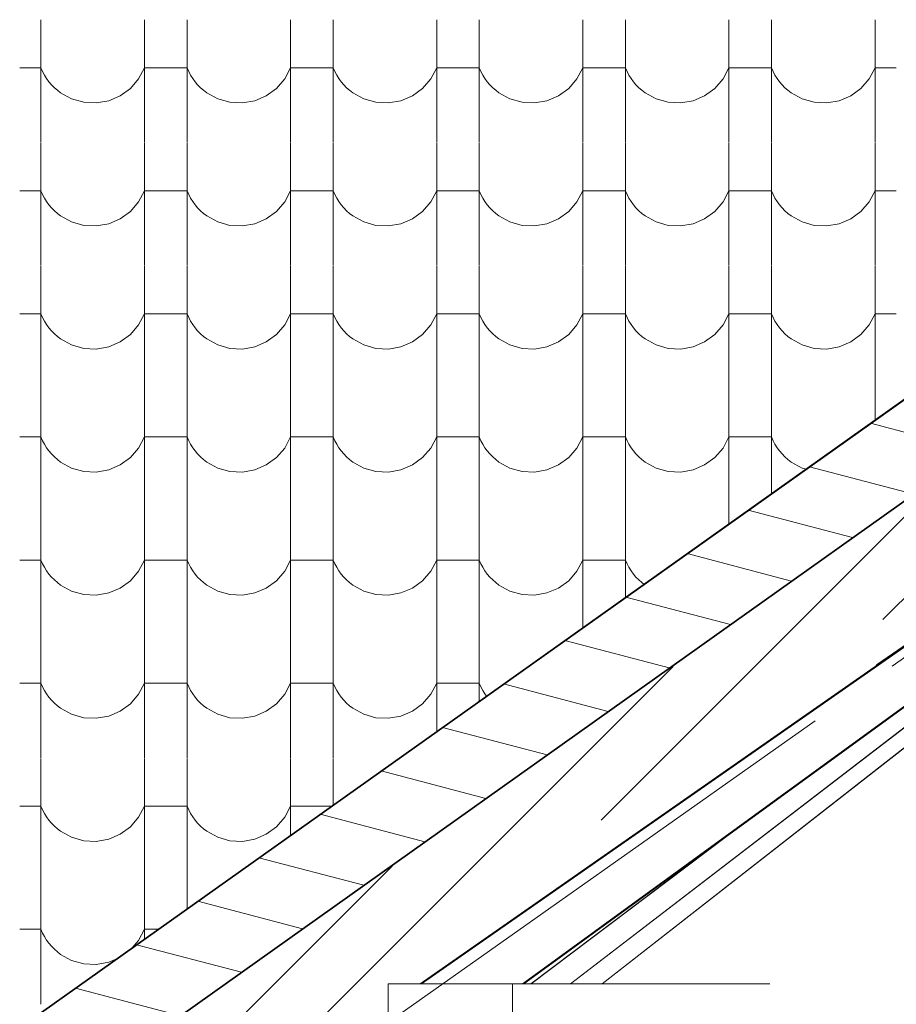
# Model space of a CAD drawing. Header units: millimetres. Extents: x -20699 to 32021, y -4298 to 11971.
# Tile 68 of 74: x -6785 to -5795, y 9107 to 10219. Entities that reach past the tile are written whole.
import ezdxf

# ---------------------------------------------------------------- set-up
doc = ezdxf.new("R2010")
doc.units = ezdxf.units.MM
doc.header["$MEASUREMENT"] = 0
for name, color, linetype in [('A-A_1_Bourané_Konstrukce - krov', 7, 'Continuous'), ('A-A_1_Bourané_Konstrukce - střechy a skořepiny', 7, 'Continuous'), ('A-A_1_Bourané_Kresby a obrázky', 7, 'Continuous'), ('A-A_1_Bourané_Situace - terén', 7, 'Continuous'), ('A-A_1_Bourané_Výplně - Povrchové', 7, 'Continuous'), ('A-A_1_Konstrukce - střechy a skořepiny', 7, 'Continuous')]:
    doc.layers.add(name, color=color, linetype=linetype)

# ---------------------------------------------------------------- blocks, each defined once
blk = doc.blocks.new('*X1', base_point=(-21954.7, -8431.5))
at = {"layer": 'A-A_1_Bourané_Výplně - Povrchové', "color": 251, "linetype": 'Continuous', "lineweight": 20, "true_color": 0x6a6a6a}
for p, q in [((-6760.9, 10218.5), (-6760.9, 10080)), ((-6643.9, 10218.5), (-6643.9, 10080)), ((-6595.9, 10218.5), (-6595.9, 10080)), ((-6478.9, 10218.5), (-6478.9, 10080)), ((-6430.9, 10218.5), (-6430.9, 10080)), ((-6313.9, 10218.5), (-6313.9, 10080)), ((-6265.9, 10218.5), (-6265.9, 10080)), ((-6148.9, 10218.5), (-6148.9, 10080)), ((-6100.9, 10218.5), (-6100.9, 10080)), ((-5983.9, 10218.5), (-5983.9, 10080)), ((-5935.9, 10218.5), (-5935.9, 10080)), ((-5818.9, 10218.5), (-5818.9, 10080)), ((-6760.9, 10164.5), (-6784.9, 10164.5)), ((-6760.9, 10164.5), (-6759, 10160.3)), ((-6650.6, 10152), (-6643.9, 10164.5)), ((-6619.9, 10164.5), (-6643.9, 10164.5)), ((-6595.9, 10164.5), (-6619.9, 10164.5)), ((-6595.9, 10164.5), (-6594, 10160.3)), ((-6485.6, 10152), (-6478.9, 10164.5)), ((-6454.9, 10164.5), (-6478.9, 10164.5)), ((-6430.9, 10164.5), (-6454.9, 10164.5)), ((-6430.9, 10164.5), (-6429, 10160.3)), ((-6320.6, 10152), (-6313.9, 10164.5)), ((-6289.9, 10164.5), (-6313.9, 10164.5)), ((-6265.9, 10164.5), (-6289.9, 10164.5)), ((-6265.9, 10164.5), (-6264, 10160.3)), ((-6155.6, 10152), (-6148.9, 10164.5)), ((-6124.9, 10164.5), (-6148.9, 10164.5)), ((-6100.9, 10164.5), (-6124.9, 10164.5)), ((-6100.9, 10164.5), (-6099, 10160.3)), ((-5990.6, 10152), (-5983.9, 10164.5)), ((-5959.9, 10164.5), (-5983.9, 10164.5)), ((-5935.9, 10164.5), (-5959.9, 10164.5)), ((-5935.9, 10164.5), (-5934, 10160.3)), ((-5825.6, 10152), (-5818.9, 10164.5)), ((-5794.9, 10164.5), (-5818.9, 10164.5)), ((-6759, 10160.3), (-6756.9, 10156.3)), ((-6756.9, 10156.3), (-6754.5, 10152.4)), ((-6594, 10160.3), (-6591.9, 10156.3)), ((-6591.9, 10156.3), (-6589.5, 10152.4)), ((-6429, 10160.3), (-6426.9, 10156.3)), ((-6426.9, 10156.3), (-6424.5, 10152.4)), ((-6264, 10160.3), (-6261.9, 10156.3)), ((-6261.9, 10156.3), (-6259.5, 10152.4)), ((-6099, 10160.3), (-6096.9, 10156.3)), ((-6096.9, 10156.3), (-6094.5, 10152.4)), ((-5934, 10160.3), (-5931.9, 10156.3)), ((-5931.9, 10156.3), (-5929.5, 10152.4)), ((-6754.5, 10152.4), (-6751.8, 10148.7)), ((-6751.8, 10148.7), (-6748.9, 10145.3)), ((-6748.9, 10145.3), (-6745.7, 10142)), ((-6745.7, 10142), (-6742.3, 10139)), ((-6659.9, 10141.2), (-6650.6, 10152)), ((-6589.5, 10152.4), (-6586.8, 10148.7)), ((-6586.8, 10148.7), (-6583.9, 10145.3)), ((-6583.9, 10145.3), (-6580.7, 10142)), ((-6580.7, 10142), (-6577.3, 10139)), ((-6494.9, 10141.2), (-6485.6, 10152)), ((-6424.5, 10152.4), (-6421.8, 10148.7)), ((-6421.8, 10148.7), (-6418.9, 10145.3)), ((-6418.9, 10145.3), (-6415.7, 10142)), ((-6415.7, 10142), (-6412.3, 10139)), ((-6329.9, 10141.2), (-6320.6, 10152)), ((-6259.5, 10152.4), (-6256.8, 10148.7)), ((-6256.8, 10148.7), (-6253.9, 10145.3)), ((-6253.9, 10145.3), (-6250.7, 10142)), ((-6250.7, 10142), (-6247.3, 10139)), ((-6164.9, 10141.2), (-6155.6, 10152)), ((-6094.5, 10152.4), (-6091.8, 10148.7)), ((-6091.8, 10148.7), (-6088.9, 10145.3)), ((-6088.9, 10145.3), (-6085.7, 10142)), ((-6085.7, 10142), (-6082.3, 10139)), ((-5999.9, 10141.2), (-5990.6, 10152)), ((-5929.5, 10152.4), (-5926.8, 10148.7)), ((-5926.8, 10148.7), (-5923.9, 10145.3)), ((-5923.9, 10145.3), (-5920.7, 10142)), ((-5920.7, 10142), (-5917.3, 10139)), ((-5834.9, 10141.2), (-5825.6, 10152)), ((-6742.3, 10139), (-6738.7, 10136.2)), ((-6738.7, 10136.2), (-6726.2, 10129.4)), ((-6684.4, 10127.3), (-6671.4, 10132.9)), ((-6671.4, 10132.9), (-6659.9, 10141.2)), ((-6577.3, 10139), (-6573.7, 10136.2)), ((-6573.7, 10136.2), (-6561.2, 10129.4)), ((-6519.4, 10127.3), (-6506.4, 10132.9)), ((-6506.4, 10132.9), (-6494.9, 10141.2)), ((-6412.3, 10139), (-6408.7, 10136.2)), ((-6408.7, 10136.2), (-6396.2, 10129.4)), ((-6354.4, 10127.3), (-6341.4, 10132.9)), ((-6341.4, 10132.9), (-6329.9, 10141.2)), ((-6247.3, 10139), (-6243.7, 10136.2)), ((-6243.7, 10136.2), (-6231.2, 10129.4)), ((-6189.4, 10127.3), (-6176.4, 10132.9)), ((-6176.4, 10132.9), (-6164.9, 10141.2)), ((-6082.3, 10139), (-6078.7, 10136.2)), ((-6078.7, 10136.2), (-6066.2, 10129.4)), ((-6024.4, 10127.3), (-6011.4, 10132.9)), ((-6011.4, 10132.9), (-5999.9, 10141.2)), ((-5917.3, 10139), (-5913.7, 10136.2)), ((-5913.7, 10136.2), (-5901.2, 10129.4)), ((-5859.4, 10127.3), (-5846.4, 10132.9)), ((-5846.4, 10132.9), (-5834.9, 10141.2)), ((-6726.2, 10129.4), (-6712.6, 10125.5)), ((-6712.6, 10125.5), (-6698.4, 10124.8)), ((-6698.4, 10124.8), (-6684.4, 10127.3)), ((-6561.2, 10129.4), (-6547.6, 10125.5)), ((-6547.6, 10125.5), (-6533.4, 10124.8)), ((-6533.4, 10124.8), (-6519.4, 10127.3)), ((-6396.2, 10129.4), (-6382.6, 10125.5)), ((-6382.6, 10125.5), (-6368.4, 10124.8)), ((-6368.4, 10124.8), (-6354.4, 10127.3)), ((-6231.2, 10129.4), (-6217.6, 10125.5)), ((-6217.6, 10125.5), (-6203.4, 10124.8)), ((-6203.4, 10124.8), (-6189.4, 10127.3)), ((-6066.2, 10129.4), (-6052.6, 10125.5)), ((-6052.6, 10125.5), (-6038.4, 10124.8)), ((-6038.4, 10124.8), (-6024.4, 10127.3)), ((-5901.2, 10129.4), (-5887.6, 10125.5)), ((-5887.6, 10125.5), (-5873.4, 10124.8)), ((-5873.4, 10124.8), (-5859.4, 10127.3)), ((-6760.9, 10079.5), (-6760.9, 9941)), ((-6643.9, 10079.5), (-6643.9, 9941)), ((-6595.9, 10079.5), (-6595.9, 9941)), ((-6478.9, 10079.5), (-6478.9, 9941)), ((-6430.9, 10079.5), (-6430.9, 9941)), ((-6313.9, 10079.5), (-6313.9, 9941)), ((-6265.9, 10079.5), (-6265.9, 9941)), ((-6148.9, 10079.5), (-6148.9, 9941)), ((-6100.9, 10079.5), (-6100.9, 9941)), ((-5983.9, 10079.5), (-5983.9, 9941)), ((-5935.9, 10079.5), (-5935.9, 9941)), ((-5818.9, 10079.5), (-5818.9, 9941)), ((-6760.9, 10025.5), (-6784.9, 10025.5)), ((-6760.9, 10025.5), (-6759, 10021.3)), ((-6759, 10021.3), (-6756.9, 10017.3)), ((-6650.6, 10013), (-6643.9, 10025.5)), ((-6619.9, 10025.5), (-6643.9, 10025.5)), ((-6595.9, 10025.5), (-6619.9, 10025.5)), ((-6595.9, 10025.5), (-6594, 10021.3)), ((-6594, 10021.3), (-6591.9, 10017.3)), ((-6485.6, 10013), (-6478.9, 10025.5)), ((-6454.9, 10025.5), (-6478.9, 10025.5)), ((-6430.9, 10025.5), (-6454.9, 10025.5)), ((-6430.9, 10025.5), (-6429, 10021.3)), ((-6429, 10021.3), (-6426.9, 10017.3)), ((-6320.6, 10013), (-6313.9, 10025.5)), ((-6289.9, 10025.5), (-6313.9, 10025.5)), ((-6265.9, 10025.5), (-6289.9, 10025.5)), ((-6265.9, 10025.5), (-6264, 10021.3)), ((-6264, 10021.3), (-6261.9, 10017.3)), ((-6155.6, 10013), (-6148.9, 10025.5)), ((-6124.9, 10025.5), (-6148.9, 10025.5)), ((-6100.9, 10025.5), (-6124.9, 10025.5)), ((-6100.9, 10025.5), (-6099, 10021.3)), ((-6099, 10021.3), (-6096.9, 10017.3)), ((-5990.6, 10013), (-5983.9, 10025.5)), ((-5959.9, 10025.5), (-5983.9, 10025.5)), ((-5935.9, 10025.5), (-5959.9, 10025.5)), ((-5935.9, 10025.5), (-5934, 10021.3)), ((-5934, 10021.3), (-5931.9, 10017.3)), ((-5825.6, 10013), (-5818.9, 10025.5)), ((-5794.9, 10025.5), (-5818.9, 10025.5)), ((-6756.9, 10017.3), (-6754.5, 10013.4)), ((-6754.5, 10013.4), (-6751.8, 10009.7)), ((-6751.8, 10009.7), (-6748.9, 10006.3)), ((-6659.9, 10002.2), (-6650.6, 10013)), ((-6591.9, 10017.3), (-6589.5, 10013.4)), ((-6589.5, 10013.4), (-6586.8, 10009.7)), ((-6586.8, 10009.7), (-6583.9, 10006.3)), ((-6494.9, 10002.2), (-6485.6, 10013)), ((-6426.9, 10017.3), (-6424.5, 10013.4)), ((-6424.5, 10013.4), (-6421.8, 10009.7)), ((-6421.8, 10009.7), (-6418.9, 10006.3)), ((-6329.9, 10002.2), (-6320.6, 10013)), ((-6261.9, 10017.3), (-6259.5, 10013.4)), ((-6259.5, 10013.4), (-6256.8, 10009.7)), ((-6256.8, 10009.7), (-6253.9, 10006.3)), ((-6164.9, 10002.2), (-6155.6, 10013)), ((-6096.9, 10017.3), (-6094.5, 10013.4)), ((-6094.5, 10013.4), (-6091.8, 10009.7)), ((-6091.8, 10009.7), (-6088.9, 10006.3)), ((-5999.9, 10002.2), (-5990.6, 10013)), ((-5931.9, 10017.3), (-5929.5, 10013.4)), ((-5929.5, 10013.4), (-5926.8, 10009.7)), ((-5926.8, 10009.7), (-5923.9, 10006.3)), ((-5834.9, 10002.2), (-5825.6, 10013)), ((-6748.9, 10006.3), (-6745.7, 10003)), ((-6745.7, 10003), (-6742.3, 10000)), ((-6742.3, 10000), (-6738.7, 9997.2)), ((-6738.7, 9997.2), (-6726.2, 9990.4)), ((-6671.4, 9993.9), (-6659.9, 10002.2)), ((-6583.9, 10006.3), (-6580.7, 10003)), ((-6580.7, 10003), (-6577.3, 10000)), ((-6577.3, 10000), (-6573.7, 9997.2)), ((-6573.7, 9997.2), (-6561.2, 9990.4)), ((-6506.4, 9993.9), (-6494.9, 10002.2)), ((-6418.9, 10006.3), (-6415.7, 10003)), ((-6415.7, 10003), (-6412.3, 10000)), ((-6412.3, 10000), (-6408.7, 9997.2)), ((-6408.7, 9997.2), (-6396.2, 9990.4)), ((-6341.4, 9993.9), (-6329.9, 10002.2)), ((-6253.9, 10006.3), (-6250.7, 10003)), ((-6250.7, 10003), (-6247.3, 10000)), ((-6247.3, 10000), (-6243.7, 9997.2)), ((-6243.7, 9997.2), (-6231.2, 9990.4)), ((-6176.4, 9993.9), (-6164.9, 10002.2)), ((-6088.9, 10006.3), (-6085.7, 10003)), ((-6085.7, 10003), (-6082.3, 10000)), ((-6082.3, 10000), (-6078.7, 9997.2)), ((-6078.7, 9997.2), (-6066.2, 9990.4)), ((-6011.4, 9993.9), (-5999.9, 10002.2)), ((-5923.9, 10006.3), (-5920.7, 10003)), ((-5920.7, 10003), (-5917.3, 10000)), ((-5917.3, 10000), (-5913.7, 9997.2)), ((-5913.7, 9997.2), (-5901.2, 9990.4)), ((-5846.4, 9993.9), (-5834.9, 10002.2)), ((-6726.2, 9990.4), (-6712.6, 9986.5)), ((-6712.6, 9986.5), (-6698.4, 9985.8)), ((-6698.4, 9985.8), (-6684.4, 9988.3)), ((-6684.4, 9988.3), (-6671.4, 9993.9)), ((-6561.2, 9990.4), (-6547.6, 9986.5)), ((-6547.6, 9986.5), (-6533.4, 9985.8)), ((-6533.4, 9985.8), (-6519.4, 9988.3)), ((-6519.4, 9988.3), (-6506.4, 9993.9)), ((-6396.2, 9990.4), (-6382.6, 9986.5)), ((-6382.6, 9986.5), (-6368.4, 9985.8)), ((-6368.4, 9985.8), (-6354.4, 9988.3)), ((-6354.4, 9988.3), (-6341.4, 9993.9)), ((-6231.2, 9990.4), (-6217.6, 9986.5)), ((-6217.6, 9986.5), (-6203.4, 9985.8)), ((-6203.4, 9985.8), (-6189.4, 9988.3)), ((-6189.4, 9988.3), (-6176.4, 9993.9)), ((-6066.2, 9990.4), (-6052.6, 9986.5)), ((-6052.6, 9986.5), (-6038.4, 9985.8)), ((-6038.4, 9985.8), (-6024.4, 9988.3)), ((-6024.4, 9988.3), (-6011.4, 9993.9)), ((-5901.2, 9990.4), (-5887.6, 9986.5)), ((-5887.6, 9986.5), (-5873.4, 9985.8)), ((-5873.4, 9985.8), (-5859.4, 9988.3)), ((-5859.4, 9988.3), (-5846.4, 9993.9)), ((-6760.9, 9940.5), (-6760.9, 9802)), ((-6643.9, 9940.5), (-6643.9, 9802)), ((-6595.9, 9940.5), (-6595.9, 9802)), ((-6478.9, 9940.5), (-6478.9, 9802)), ((-6430.9, 9940.5), (-6430.9, 9802)), ((-6313.9, 9940.5), (-6313.9, 9802)), ((-6265.9, 9940.5), (-6265.9, 9802)), ((-6148.9, 9940.5), (-6148.9, 9802)), ((-6100.9, 9940.5), (-6100.9, 9802)), ((-5983.9, 9940.5), (-5983.9, 9802)), ((-5935.9, 9940.5), (-5935.9, 9802)), ((-5818.9, 9940.5), (-5818.9, 9802)), ((-6760.9, 9886.5), (-6784.9, 9886.5)), ((-6760.9, 9886.5), (-6759, 9882.3)), ((-6650.6, 9874), (-6643.9, 9886.5)), ((-6619.9, 9886.5), (-6643.9, 9886.5)), ((-6595.9, 9886.5), (-6619.9, 9886.5)), ((-6595.9, 9886.5), (-6594, 9882.3)), ((-6485.6, 9874), (-6478.9, 9886.5)), ((-6454.9, 9886.5), (-6478.9, 9886.5)), ((-6430.9, 9886.5), (-6454.9, 9886.5)), ((-6430.9, 9886.5), (-6429, 9882.3)), ((-6320.6, 9874), (-6313.9, 9886.5)), ((-6289.9, 9886.5), (-6313.9, 9886.5)), ((-6265.9, 9886.5), (-6289.9, 9886.5)), ((-6265.9, 9886.5), (-6264, 9882.3)), ((-6155.6, 9874), (-6148.9, 9886.5)), ((-6124.9, 9886.5), (-6148.9, 9886.5)), ((-6100.9, 9886.5), (-6124.9, 9886.5)), ((-6100.9, 9886.5), (-6099, 9882.3)), ((-5990.6, 9874), (-5983.9, 9886.5)), ((-5959.9, 9886.5), (-5983.9, 9886.5)), ((-5935.9, 9886.5), (-5959.9, 9886.5)), ((-5935.9, 9886.5), (-5934, 9882.3)), ((-5825.6, 9874), (-5818.9, 9886.5)), ((-5794.9, 9886.5), (-5818.9, 9886.5)), ((-6759, 9882.3), (-6756.9, 9878.3)), ((-6756.9, 9878.3), (-6754.5, 9874.4)), ((-6594, 9882.3), (-6591.9, 9878.3)), ((-6591.9, 9878.3), (-6589.5, 9874.4)), ((-6429, 9882.3), (-6426.9, 9878.3)), ((-6426.9, 9878.3), (-6424.5, 9874.4)), ((-6264, 9882.3), (-6261.9, 9878.3)), ((-6261.9, 9878.3), (-6259.5, 9874.4)), ((-6099, 9882.3), (-6096.9, 9878.3)), ((-6096.9, 9878.3), (-6094.5, 9874.4)), ((-5934, 9882.3), (-5931.9, 9878.3)), ((-5931.9, 9878.3), (-5929.5, 9874.4)), ((-6754.5, 9874.4), (-6751.8, 9870.7)), ((-6751.8, 9870.7), (-6748.9, 9867.3)), ((-6748.9, 9867.3), (-6745.7, 9864)), ((-6745.7, 9864), (-6742.3, 9861)), ((-6659.9, 9863.2), (-6650.6, 9874)), ((-6589.5, 9874.4), (-6586.8, 9870.7)), ((-6586.8, 9870.7), (-6583.9, 9867.3)), ((-6583.9, 9867.3), (-6580.7, 9864)), ((-6580.7, 9864), (-6577.3, 9861)), ((-6494.9, 9863.2), (-6485.6, 9874)), ((-6424.5, 9874.4), (-6421.8, 9870.7)), ((-6421.8, 9870.7), (-6418.9, 9867.3)), ((-6418.9, 9867.3), (-6415.7, 9864)), ((-6415.7, 9864), (-6412.3, 9861)), ((-6329.9, 9863.2), (-6320.6, 9874)), ((-6259.5, 9874.4), (-6256.8, 9870.7)), ((-6256.8, 9870.7), (-6253.9, 9867.3)), ((-6253.9, 9867.3), (-6250.7, 9864)), ((-6250.7, 9864), (-6247.3, 9861)), ((-6164.9, 9863.2), (-6155.6, 9874)), ((-6094.5, 9874.4), (-6091.8, 9870.7)), ((-6091.8, 9870.7), (-6088.9, 9867.3)), ((-6088.9, 9867.3), (-6085.7, 9864)), ((-6085.7, 9864), (-6082.3, 9861)), ((-5999.9, 9863.2), (-5990.6, 9874)), ((-5929.5, 9874.4), (-5926.8, 9870.7)), ((-5926.8, 9870.7), (-5923.9, 9867.3)), ((-5923.9, 9867.3), (-5920.7, 9864)), ((-5920.7, 9864), (-5917.3, 9861)), ((-5834.9, 9863.2), (-5825.6, 9874)), ((-6742.3, 9861), (-6738.7, 9858.2)), ((-6738.7, 9858.2), (-6726.2, 9851.4)), ((-6684.4, 9849.3), (-6671.4, 9854.9)), ((-6671.4, 9854.9), (-6659.9, 9863.2)), ((-6577.3, 9861), (-6573.7, 9858.2)), ((-6573.7, 9858.2), (-6561.2, 9851.4)), ((-6519.4, 9849.3), (-6506.4, 9854.9)), ((-6506.4, 9854.9), (-6494.9, 9863.2)), ((-6412.3, 9861), (-6408.7, 9858.2)), ((-6408.7, 9858.2), (-6396.2, 9851.4)), ((-6354.4, 9849.3), (-6341.4, 9854.9)), ((-6341.4, 9854.9), (-6329.9, 9863.2)), ((-6247.3, 9861), (-6243.7, 9858.2)), ((-6243.7, 9858.2), (-6231.2, 9851.4)), ((-6189.4, 9849.3), (-6176.4, 9854.9)), ((-6176.4, 9854.9), (-6164.9, 9863.2)), ((-6082.3, 9861), (-6078.7, 9858.2)), ((-6078.7, 9858.2), (-6066.2, 9851.4)), ((-6024.4, 9849.3), (-6011.4, 9854.9)), ((-6011.4, 9854.9), (-5999.9, 9863.2)), ((-5917.3, 9861), (-5913.7, 9858.2)), ((-5913.7, 9858.2), (-5901.2, 9851.4)), ((-5859.4, 9849.3), (-5846.4, 9854.9)), ((-5846.4, 9854.9), (-5834.9, 9863.2)), ((-6726.2, 9851.4), (-6712.6, 9847.5)), ((-6712.6, 9847.5), (-6698.4, 9846.8)), ((-6698.4, 9846.8), (-6684.4, 9849.3)), ((-6561.2, 9851.4), (-6547.6, 9847.5)), ((-6547.6, 9847.5), (-6533.4, 9846.8)), ((-6533.4, 9846.8), (-6519.4, 9849.3)), ((-6396.2, 9851.4), (-6382.6, 9847.5)), ((-6382.6, 9847.5), (-6368.4, 9846.8)), ((-6368.4, 9846.8), (-6354.4, 9849.3)), ((-6231.2, 9851.4), (-6217.6, 9847.5)), ((-6217.6, 9847.5), (-6203.4, 9846.8)), ((-6203.4, 9846.8), (-6189.4, 9849.3)), ((-6066.2, 9851.4), (-6052.6, 9847.5)), ((-6052.6, 9847.5), (-6038.4, 9846.8)), ((-6038.4, 9846.8), (-6024.4, 9849.3)), ((-5901.2, 9851.4), (-5887.6, 9847.5)), ((-5887.6, 9847.5), (-5873.4, 9846.8)), ((-5873.4, 9846.8), (-5859.4, 9849.3)), ((-6760.9, 9801.5), (-6760.9, 9663)), ((-6643.9, 9801.5), (-6643.9, 9663)), ((-6595.9, 9801.5), (-6595.9, 9663)), ((-6478.9, 9801.5), (-6478.9, 9663)), ((-6430.9, 9801.5), (-6430.9, 9663)), ((-6313.9, 9801.5), (-6313.9, 9663)), ((-6265.9, 9801.5), (-6265.9, 9663)), ((-6148.9, 9801.5), (-6148.9, 9663)), ((-6100.9, 9801.5), (-6100.9, 9663)), ((-5983.9, 9801.5), (-5983.9, 9663)), ((-5935.9, 9801.5), (-5935.9, 9683.4)), ((-5818.9, 9801.5), (-5818.9, 9766.5)), ((-6760.9, 9747.5), (-6784.9, 9747.5)), ((-6760.9, 9747.5), (-6759, 9743.3)), ((-6759, 9743.3), (-6756.9, 9739.3)), ((-6650.6, 9735), (-6643.9, 9747.5)), ((-6619.9, 9747.5), (-6643.9, 9747.5)), ((-6595.9, 9747.5), (-6619.9, 9747.5)), ((-6595.9, 9747.5), (-6594, 9743.3)), ((-6594, 9743.3), (-6591.9, 9739.3)), ((-6485.6, 9735), (-6478.9, 9747.5)), ((-6454.9, 9747.5), (-6478.9, 9747.5)), ((-6430.9, 9747.5), (-6454.9, 9747.5)), ((-6430.9, 9747.5), (-6429, 9743.3)), ((-6429, 9743.3), (-6426.9, 9739.3)), ((-6320.6, 9735), (-6313.9, 9747.5)), ((-6289.9, 9747.5), (-6313.9, 9747.5)), ((-6265.9, 9747.5), (-6289.9, 9747.5)), ((-6265.9, 9747.5), (-6264, 9743.3)), ((-6264, 9743.3), (-6261.9, 9739.3)), ((-6155.6, 9735), (-6148.9, 9747.5)), ((-6124.9, 9747.5), (-6148.9, 9747.5)), ((-6100.9, 9747.5), (-6124.9, 9747.5)), ((-6100.9, 9747.5), (-6099, 9743.3)), ((-6099, 9743.3), (-6096.9, 9739.3)), ((-5990.6, 9735), (-5983.9, 9747.5)), ((-5959.9, 9747.5), (-5983.9, 9747.5)), ((-5935.9, 9747.5), (-5959.9, 9747.5)), ((-5935.9, 9747.5), (-5934, 9743.3)), ((-5934, 9743.3), (-5931.9, 9739.3)), ((-6756.9, 9739.3), (-6754.5, 9735.4)), ((-6754.5, 9735.4), (-6751.8, 9731.7)), ((-6751.8, 9731.7), (-6748.9, 9728.3)), ((-6659.9, 9724.2), (-6650.6, 9735)), ((-6591.9, 9739.3), (-6589.5, 9735.4)), ((-6589.5, 9735.4), (-6586.8, 9731.7)), ((-6586.8, 9731.7), (-6583.9, 9728.3)), ((-6494.9, 9724.2), (-6485.6, 9735)), ((-6426.9, 9739.3), (-6424.5, 9735.4)), ((-6424.5, 9735.4), (-6421.8, 9731.7)), ((-6421.8, 9731.7), (-6418.9, 9728.3)), ((-6329.9, 9724.2), (-6320.6, 9735)), ((-6261.9, 9739.3), (-6259.5, 9735.4)), ((-6259.5, 9735.4), (-6256.8, 9731.7)), ((-6256.8, 9731.7), (-6253.9, 9728.3)), ((-6164.9, 9724.2), (-6155.6, 9735)), ((-6096.9, 9739.3), (-6094.5, 9735.4)), ((-6094.5, 9735.4), (-6091.8, 9731.7)), ((-6091.8, 9731.7), (-6088.9, 9728.3)), ((-5999.9, 9724.2), (-5990.6, 9735)), ((-5931.9, 9739.3), (-5929.5, 9735.4)), ((-5929.5, 9735.4), (-5926.8, 9731.7)), ((-5926.8, 9731.7), (-5923.9, 9728.3)), ((-6748.9, 9728.3), (-6745.7, 9725)), ((-6745.7, 9725), (-6742.3, 9722)), ((-6742.3, 9722), (-6738.7, 9719.2)), ((-6738.7, 9719.2), (-6726.2, 9712.4)), ((-6671.4, 9715.9), (-6659.9, 9724.2)), ((-6583.9, 9728.3), (-6580.7, 9725)), ((-6580.7, 9725), (-6577.3, 9722)), ((-6577.3, 9722), (-6573.7, 9719.2)), ((-6573.7, 9719.2), (-6561.2, 9712.4)), ((-6506.4, 9715.9), (-6494.9, 9724.2)), ((-6418.9, 9728.3), (-6415.7, 9725)), ((-6415.7, 9725), (-6412.3, 9722)), ((-6412.3, 9722), (-6408.7, 9719.2)), ((-6408.7, 9719.2), (-6396.2, 9712.4)), ((-6341.4, 9715.9), (-6329.9, 9724.2)), ((-6253.9, 9728.3), (-6250.7, 9725)), ((-6250.7, 9725), (-6247.3, 9722)), ((-6247.3, 9722), (-6243.7, 9719.2)), ((-6243.7, 9719.2), (-6231.2, 9712.4)), ((-6176.4, 9715.9), (-6164.9, 9724.2)), ((-6088.9, 9728.3), (-6085.7, 9725)), ((-6085.7, 9725), (-6082.3, 9722)), ((-6082.3, 9722), (-6078.7, 9719.2)), ((-6078.7, 9719.2), (-6066.2, 9712.4)), ((-6011.4, 9715.9), (-5999.9, 9724.2)), ((-5923.9, 9728.3), (-5920.7, 9725)), ((-5920.7, 9725), (-5917.3, 9722)), ((-5917.3, 9722), (-5913.7, 9719.2)), ((-5913.7, 9719.2), (-5901.2, 9712.4)), ((-6726.2, 9712.4), (-6712.6, 9708.5)), ((-6712.6, 9708.5), (-6698.4, 9707.8)), ((-6698.4, 9707.8), (-6684.4, 9710.3)), ((-6684.4, 9710.3), (-6671.4, 9715.9)), ((-6561.2, 9712.4), (-6547.6, 9708.5)), ((-6547.6, 9708.5), (-6533.4, 9707.8)), ((-6533.4, 9707.8), (-6519.4, 9710.3)), ((-6519.4, 9710.3), (-6506.4, 9715.9)), ((-6396.2, 9712.4), (-6382.6, 9708.5)), ((-6382.6, 9708.5), (-6368.4, 9707.8)), ((-6368.4, 9707.8), (-6354.4, 9710.3)), ((-6354.4, 9710.3), (-6341.4, 9715.9)), ((-6231.2, 9712.4), (-6217.6, 9708.5)), ((-6217.6, 9708.5), (-6203.4, 9707.8)), ((-6203.4, 9707.8), (-6189.4, 9710.3)), ((-6189.4, 9710.3), (-6176.4, 9715.9)), ((-6066.2, 9712.4), (-6052.6, 9708.5)), ((-6052.6, 9708.5), (-6038.4, 9707.8)), ((-6038.4, 9707.8), (-6024.4, 9710.3)), ((-6024.4, 9710.3), (-6011.4, 9715.9)), ((-5901.2, 9712.4), (-5896.8, 9711.1)), ((-6760.9, 9662.5), (-6760.9, 9524)), ((-6643.9, 9662.5), (-6643.9, 9524)), ((-6595.9, 9662.5), (-6595.9, 9524)), ((-6478.9, 9662.5), (-6478.9, 9524)), ((-6430.9, 9662.5), (-6430.9, 9524)), ((-6313.9, 9662.5), (-6313.9, 9524)), ((-6265.9, 9662.5), (-6265.9, 9524)), ((-6148.9, 9662.5), (-6148.9, 9532.1)), ((-6100.9, 9662.5), (-6100.9, 9566.2)), ((-5983.9, 9662.5), (-5983.9, 9649.3)), ((-6760.9, 9608.5), (-6784.9, 9608.5)), ((-6760.9, 9608.5), (-6759, 9604.3)), ((-6650.6, 9596), (-6643.9, 9608.5)), ((-6619.9, 9608.5), (-6643.9, 9608.5)), ((-6595.9, 9608.5), (-6619.9, 9608.5)), ((-6595.9, 9608.5), (-6594, 9604.3)), ((-6485.6, 9596), (-6478.9, 9608.5)), ((-6454.9, 9608.5), (-6478.9, 9608.5)), ((-6430.9, 9608.5), (-6454.9, 9608.5)), ((-6430.9, 9608.5), (-6429, 9604.3)), ((-6320.6, 9596), (-6313.9, 9608.5)), ((-6289.9, 9608.5), (-6313.9, 9608.5)), ((-6265.9, 9608.5), (-6289.9, 9608.5)), ((-6265.9, 9608.5), (-6264, 9604.3)), ((-6155.6, 9596), (-6148.9, 9608.5)), ((-6124.9, 9608.5), (-6148.9, 9608.5)), ((-6100.9, 9608.5), (-6124.9, 9608.5)), ((-6100.9, 9608.5), (-6099, 9604.3)), ((-6759, 9604.3), (-6756.9, 9600.3)), ((-6756.9, 9600.3), (-6754.5, 9596.4)), ((-6594, 9604.3), (-6591.9, 9600.3)), ((-6591.9, 9600.3), (-6589.5, 9596.4)), ((-6429, 9604.3), (-6426.9, 9600.3)), ((-6426.9, 9600.3), (-6424.5, 9596.4)), ((-6264, 9604.3), (-6261.9, 9600.3)), ((-6261.9, 9600.3), (-6259.5, 9596.4)), ((-6099, 9604.3), (-6096.9, 9600.3)), ((-6096.9, 9600.3), (-6094.5, 9596.4)), ((-6754.5, 9596.4), (-6751.8, 9592.7)), ((-6751.8, 9592.7), (-6748.9, 9589.3)), ((-6748.9, 9589.3), (-6745.7, 9586)), ((-6745.7, 9586), (-6742.3, 9583)), ((-6659.9, 9585.2), (-6650.6, 9596)), ((-6589.5, 9596.4), (-6586.8, 9592.7)), ((-6586.8, 9592.7), (-6583.9, 9589.3)), ((-6583.9, 9589.3), (-6580.7, 9586)), ((-6580.7, 9586), (-6577.3, 9583)), ((-6494.9, 9585.2), (-6485.6, 9596)), ((-6424.5, 9596.4), (-6421.8, 9592.7)), ((-6421.8, 9592.7), (-6418.9, 9589.3)), ((-6418.9, 9589.3), (-6415.7, 9586)), ((-6415.7, 9586), (-6412.3, 9583)), ((-6329.9, 9585.2), (-6320.6, 9596)), ((-6259.5, 9596.4), (-6256.8, 9592.7)), ((-6256.8, 9592.7), (-6253.9, 9589.3)), ((-6253.9, 9589.3), (-6250.7, 9586)), ((-6250.7, 9586), (-6247.3, 9583)), ((-6164.9, 9585.2), (-6155.6, 9596)), ((-6094.5, 9596.4), (-6091.8, 9592.7)), ((-6091.8, 9592.7), (-6088.9, 9589.3)), ((-6088.9, 9589.3), (-6085.7, 9586)), ((-6085.7, 9586), (-6082.3, 9583)), ((-6742.3, 9583), (-6738.7, 9580.2)), ((-6738.7, 9580.2), (-6726.2, 9573.4)), ((-6684.4, 9571.3), (-6671.4, 9576.9)), ((-6671.4, 9576.9), (-6659.9, 9585.2)), ((-6577.3, 9583), (-6573.7, 9580.2)), ((-6573.7, 9580.2), (-6561.2, 9573.4)), ((-6519.4, 9571.3), (-6506.4, 9576.9)), ((-6506.4, 9576.9), (-6494.9, 9585.2)), ((-6412.3, 9583), (-6408.7, 9580.2)), ((-6408.7, 9580.2), (-6396.2, 9573.4)), ((-6354.4, 9571.3), (-6341.4, 9576.9)), ((-6341.4, 9576.9), (-6329.9, 9585.2)), ((-6247.3, 9583), (-6243.7, 9580.2)), ((-6243.7, 9580.2), (-6231.2, 9573.4)), ((-6189.4, 9571.3), (-6176.4, 9576.9)), ((-6176.4, 9576.9), (-6164.9, 9585.2)), ((-6082.3, 9583), (-6079.9, 9581.1)), ((-6726.2, 9573.4), (-6712.6, 9569.5)), ((-6712.6, 9569.5), (-6698.4, 9568.8)), ((-6698.4, 9568.8), (-6684.4, 9571.3)), ((-6561.2, 9573.4), (-6547.6, 9569.5)), ((-6547.6, 9569.5), (-6533.4, 9568.8)), ((-6533.4, 9568.8), (-6519.4, 9571.3)), ((-6396.2, 9573.4), (-6382.6, 9569.5)), ((-6382.6, 9569.5), (-6368.4, 9568.8)), ((-6368.4, 9568.8), (-6354.4, 9571.3)), ((-6231.2, 9573.4), (-6217.6, 9569.5)), ((-6217.6, 9569.5), (-6203.4, 9568.8)), ((-6203.4, 9568.8), (-6189.4, 9571.3)), ((-6760.9, 9523.5), (-6760.9, 9385)), ((-6643.9, 9523.5), (-6643.9, 9385)), ((-6595.9, 9523.5), (-6595.9, 9385)), ((-6478.9, 9523.5), (-6478.9, 9385)), ((-6430.9, 9523.5), (-6430.9, 9385)), ((-6313.9, 9523.5), (-6313.9, 9414.9)), ((-6265.9, 9523.5), (-6265.9, 9449)), ((-6760.9, 9469.5), (-6784.9, 9469.5)), ((-6760.9, 9469.5), (-6759, 9465.3)), ((-6759, 9465.3), (-6756.9, 9461.3)), ((-6650.6, 9457), (-6643.9, 9469.5)), ((-6619.9, 9469.5), (-6643.9, 9469.5)), ((-6595.9, 9469.5), (-6619.9, 9469.5)), ((-6595.9, 9469.5), (-6594, 9465.3)), ((-6594, 9465.3), (-6591.9, 9461.3)), ((-6485.6, 9457), (-6478.9, 9469.5)), ((-6454.9, 9469.5), (-6478.9, 9469.5)), ((-6430.9, 9469.5), (-6454.9, 9469.5)), ((-6430.9, 9469.5), (-6429, 9465.3)), ((-6429, 9465.3), (-6426.9, 9461.3)), ((-6320.6, 9457), (-6313.9, 9469.5)), ((-6289.9, 9469.5), (-6313.9, 9469.5)), ((-6265.9, 9469.5), (-6289.9, 9469.5)), ((-6265.9, 9469.5), (-6264, 9465.3)), ((-6264, 9465.3), (-6261.9, 9461.3)), ((-6756.9, 9461.3), (-6754.5, 9457.4)), ((-6754.5, 9457.4), (-6751.8, 9453.7)), ((-6751.8, 9453.7), (-6748.9, 9450.3)), ((-6659.9, 9446.2), (-6650.6, 9457)), ((-6591.9, 9461.3), (-6589.5, 9457.4)), ((-6589.5, 9457.4), (-6586.8, 9453.7)), ((-6586.8, 9453.7), (-6583.9, 9450.3)), ((-6494.9, 9446.2), (-6485.6, 9457)), ((-6426.9, 9461.3), (-6424.5, 9457.4)), ((-6424.5, 9457.4), (-6421.8, 9453.7)), ((-6421.8, 9453.7), (-6418.9, 9450.3)), ((-6329.9, 9446.2), (-6320.6, 9457)), ((-6261.9, 9461.3), (-6259.5, 9457.4)), ((-6259.5, 9457.4), (-6257.6, 9454.9)), ((-6748.9, 9450.3), (-6745.7, 9447)), ((-6745.7, 9447), (-6742.3, 9444)), ((-6742.3, 9444), (-6738.7, 9441.2)), ((-6738.7, 9441.2), (-6726.2, 9434.4)), ((-6671.4, 9437.9), (-6659.9, 9446.2)), ((-6583.9, 9450.3), (-6580.7, 9447)), ((-6580.7, 9447), (-6577.3, 9444)), ((-6577.3, 9444), (-6573.7, 9441.2)), ((-6573.7, 9441.2), (-6561.2, 9434.4)), ((-6506.4, 9437.9), (-6494.9, 9446.2)), ((-6418.9, 9450.3), (-6415.7, 9447)), ((-6415.7, 9447), (-6412.3, 9444)), ((-6412.3, 9444), (-6408.7, 9441.2)), ((-6408.7, 9441.2), (-6396.2, 9434.4)), ((-6341.4, 9437.9), (-6329.9, 9446.2)), ((-6726.2, 9434.4), (-6712.6, 9430.5)), ((-6712.6, 9430.5), (-6698.4, 9429.8)), ((-6698.4, 9429.8), (-6684.4, 9432.3)), ((-6684.4, 9432.3), (-6671.4, 9437.9)), ((-6561.2, 9434.4), (-6547.6, 9430.5)), ((-6547.6, 9430.5), (-6533.4, 9429.8)), ((-6533.4, 9429.8), (-6519.4, 9432.3)), ((-6519.4, 9432.3), (-6506.4, 9437.9)), ((-6396.2, 9434.4), (-6382.6, 9430.5)), ((-6382.6, 9430.5), (-6368.4, 9429.8)), ((-6368.4, 9429.8), (-6354.4, 9432.3)), ((-6354.4, 9432.3), (-6341.4, 9437.9)), ((-6760.9, 9384.5), (-6760.9, 9246)), ((-6643.9, 9384.5), (-6643.9, 9246)), ((-6595.9, 9384.5), (-6595.9, 9246)), ((-6478.9, 9384.5), (-6478.9, 9297.7)), ((-6430.9, 9384.5), (-6430.9, 9331.8)), ((-6760.9, 9330.5), (-6784.9, 9330.5)), ((-6760.9, 9330.5), (-6759, 9326.3)), ((-6650.6, 9318), (-6643.9, 9330.5)), ((-6619.9, 9330.5), (-6643.9, 9330.5)), ((-6595.9, 9330.5), (-6619.9, 9330.5)), ((-6595.9, 9330.5), (-6594, 9326.3)), ((-6485.6, 9318), (-6478.9, 9330.5)), ((-6454.9, 9330.5), (-6478.9, 9330.5)), ((-6432.7, 9330.5), (-6454.9, 9330.5)), ((-6759, 9326.3), (-6756.9, 9322.3)), ((-6756.9, 9322.3), (-6754.5, 9318.4)), ((-6594, 9326.3), (-6591.9, 9322.3)), ((-6591.9, 9322.3), (-6589.5, 9318.4)), ((-6754.5, 9318.4), (-6751.8, 9314.7)), ((-6751.8, 9314.7), (-6748.9, 9311.3)), ((-6748.9, 9311.3), (-6745.7, 9308)), ((-6745.7, 9308), (-6742.3, 9305)), ((-6659.9, 9307.2), (-6650.6, 9318)), ((-6589.5, 9318.4), (-6586.8, 9314.7)), ((-6586.8, 9314.7), (-6583.9, 9311.3)), ((-6583.9, 9311.3), (-6580.7, 9308)), ((-6580.7, 9308), (-6577.3, 9305)), ((-6494.9, 9307.2), (-6485.6, 9318)), ((-6742.3, 9305), (-6738.7, 9302.2)), ((-6738.7, 9302.2), (-6726.2, 9295.4)), ((-6684.4, 9293.3), (-6671.4, 9298.9)), ((-6671.4, 9298.9), (-6659.9, 9307.2)), ((-6577.3, 9305), (-6573.7, 9302.2)), ((-6573.7, 9302.2), (-6561.2, 9295.4)), ((-6519.4, 9293.3), (-6506.4, 9298.9)), ((-6506.4, 9298.9), (-6494.9, 9307.2)), ((-6726.2, 9295.4), (-6712.6, 9291.5)), ((-6712.6, 9291.5), (-6698.4, 9290.8)), ((-6698.4, 9290.8), (-6684.4, 9293.3)), ((-6561.2, 9295.4), (-6547.6, 9291.5)), ((-6547.6, 9291.5), (-6533.4, 9290.8)), ((-6533.4, 9290.8), (-6519.4, 9293.3)), ((-6760.9, 9245.5), (-6760.9, 9107)), ((-6643.9, 9245.5), (-6643.9, 9180.5)), ((-6595.9, 9245.5), (-6595.9, 9214.6)), ((-6760.9, 9191.5), (-6784.9, 9191.5)), ((-6760.9, 9191.5), (-6759, 9187.3)), ((-6759, 9187.3), (-6756.9, 9183.3)), ((-6650.6, 9179), (-6643.9, 9191.5)), ((-6628.4, 9191.5), (-6643.9, 9191.5)), ((-6756.9, 9183.3), (-6754.5, 9179.4)), ((-6754.5, 9179.4), (-6751.8, 9175.7)), ((-6751.8, 9175.7), (-6748.9, 9172.3)), ((-6657.9, 9170.6), (-6650.6, 9179)), ((-6748.9, 9172.3), (-6745.7, 9169)), ((-6745.7, 9169), (-6742.3, 9166)), ((-6742.3, 9166), (-6738.7, 9163.2)), ((-6738.7, 9163.2), (-6726.2, 9156.4)), ((-6726.2, 9156.4), (-6712.6, 9152.5)), ((-6712.6, 9152.5), (-6698.4, 9151.8)), ((-6698.4, 9151.8), (-6684.4, 9154.3)), ((-6684.4, 9154.3), (-6675.2, 9158.2))]:
    blk.add_line(p, q, dxfattribs=at)

msp = doc.modelspace()

# ---------------------------------------------------------------- hatches: boundary and pattern name
at = {"layer": 'A-A_1_Bourané_Situace - terén', "linetype": 'Continuous', "lineweight": 20, "true_color": 0x6a6a6a}
h = msp.add_hatch(dxfattribs=at)
h.set_pattern_fill('Cihla_plná_0001', color=251, style=0, pattern_type=2)
h.set_pattern_definition([(345.2943, (-6957.95, 8918.13), (16.5005, 62.8708), [])])
h.paths.add_polyline_path([(-4267.6, 10868.4), (-9648.3, 7046.5), (-9592.5, 6967.9), (-4269.3, 10754.1)])
at = {"layer": 'A-A_1_Bourané_Situace - terén', "linetype": 'Continuous', "lineweight": 0, "true_color": 0xffffff}
h = msp.add_hatch(dxfattribs=at)
h.set_pattern_fill('Cihla_plná_0001', style=0, pattern_type=2)
h.set_pattern_definition([(45, (0, 0), (-45.96194, 45.96194), [])])
h.paths.add_polyline_path([(-4263, 10755.3), (-9115.5, 7308.6), (-9059.6, 7230), (-4264.7, 10640.4)])

# ---------------------------------------------------------------- linework, layer by layer
at = {"layer": 'A-A_1_Bourané_Konstrukce - krov', "color": 8, "linetype": 'Continuous', "lineweight": 13}
msp.add_line((-5817.3, 9490), (-4299.2, 10549.2), dxfattribs=at)
at = {"layer": 'A-A_1_Bourané_Konstrukce - střechy a skořepiny', "color": 42, "linetype": 'Continuous', "lineweight": 13, "true_color": 0xe4ad2c}
for p, q in [((-6332.5, 9130), (-4266.4, 10571.5)), ((-6331, 9130), (-4266.2, 10570.6)), ((-6217.2, 9130), (-4266.6, 10547.3)), ((-6215.6, 9130), (-4265, 10547.3)), ((-6127.1, 9130), (-4950, 10049.6)), ((-6126.9, 9130), (-4947.3, 10051.6)), ((-6162.8, 9130), (-5219.8, 9853.6)), ((-6163, 9130), (-5223.4, 9851)), ((-6207.4, 9130), (-5986.7, 9296.3)), ((-6207.6, 9130), (-5992, 9292.4)), ((-6368.6, 9130), (-6368.6, 8970)), ((-6228.5, 9130), (-6368.6, 9130)), ((-5937.9, 9130), (-6228.5, 9130)), ((-6228.5, 9130), (-6228.5, 8970))]:
    msp.add_line(p, q, dxfattribs=at)
at = {"layer": 'A-A_1_Bourané_Konstrukce - střechy a skořepiny', "color": 42, "linetype": 'Continuous', "lineweight": 13, "true_color": 0xe4ad2c, "flags": 128}
msp.add_lwpolyline([(-18955.5, 7070.2), (-9632, 7058.1), (-4363.3, 10800.4), (-14369, 10800.4)], close=True, dxfattribs=at)
at = {"layer": 'A-A_1_Bourané_Kresby a obrázky', "color": 42, "linetype": 'Continuous', "lineweight": 13, "true_color": 0xe4ad2c}
for p, q in [((-4259.3, 10577), (-5799.5, 9488.8)), ((-5886.7, 9427.1), (-9056.4, 7187.7))]:
    msp.add_line(p, q, dxfattribs=at)
at = {"layer": 'A-A_1_Bourané_Situace - terén', "color": 42, "linetype": 'Continuous', "lineweight": 35, "true_color": 0xe4ad2c, "flags": 128}
msp.add_lwpolyline([(-4267.6, 10868.4), (-9648.3, 7046.5), (-9592.5, 6967.9), (-4269.3, 10754.1)], close=True, dxfattribs=at)

# ---------------------------------------------------------------- block references
at = {"layer": 'A-A_1_Konstrukce - střechy a skořepiny', "color": 9, "linetype": 'Continuous', "lineweight": 13}
msp.add_blockref('*X1', (-21954.7, -8431.5), dxfattribs=at)

doc.saveas('drawing.dxf')
